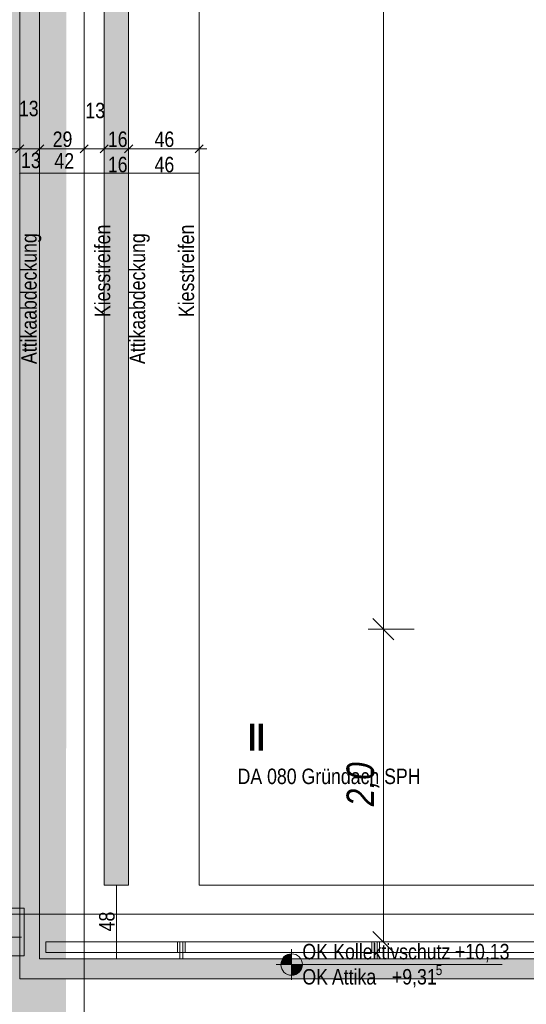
# Model space of a CAD drawing. Extents: x -720 to 300, y 62 to 1112.
# Tile 3 of 60: x -617 to -551, y 208 to 337. Entities that reach past the tile are written whole.
import ezdxf
from ezdxf.lldxf.tags import DXFTag

# ---------------------------------------------------------------- set-up
doc = ezdxf.new("R2010")
doc.units = 0
doc.layers.get('0').update_dxf_attribs({"lineweight": 13})
for name, color, linetype, lineweight, true_color in [('30 -36 Dächer- 3 Dachbeläge', 9, 'Continuous', 15, 0x808080), ('30 -36 Dächer- 3 Dachbeläge Gründach', 9, 'Continuous', 9, 0x808080), ('30 -36 Dächer- 4 Dachbekleidungen', 9, 'Continuous', 9, 0x808080), ('60- 61 allgemeine Ausstattung- 4 Terrassen', 9, 'Continuous', 9, 0x808080), ('70 -72 Beschriftung- 1 Beschriftung allgemein', 7, 'Continuous', 9, 0xff6633), ('70 -76 Bemaßung- 2 Allgemein', 9, 'Continuous', 5, 0x808080), ('E_ST_Fangeinrichtung_Bem', 1, 'Continuous', 13, 0xff0000), ('iwb_Layout BA_Markierung', 7, 'Continuous', 9, 0xbadcdc)]:
    doc.layers.add(name, color=color, linetype=linetype, lineweight=lineweight, true_color=true_color)
doc.layers.add('70 -71 Achsen- 1 Gebäudeachsen', color=7, linetype='STRICHPUNKT2-A06DN9U3MF', lineweight=18)
doc.layers.add('70 -72 Beschriftung- 5 Höhenkoten', color=7, linetype='Continuous', lineweight=15)
doc.styles.get("Standard").update_dxf_attribs({"font": 'ARIALN.TTF'})
tags = doc.linetypes.add('grob-A06DN9U4MF', pattern=[14, 3, -8, 3]).pattern_tags.tags
tags[8:9] = [DXFTag(74, 4), DXFTag(75, 0), DXFTag(340, '0'), DXFTag(46, 0.0), DXFTag(50, 0.0), DXFTag(44, 0.0), DXFTag(45, 0.0)]
tags[6:7] = [DXFTag(74, 4), DXFTag(75, 0), DXFTag(340, '0'), DXFTag(46, 0.0), DXFTag(50, 0.0), DXFTag(44, 0.0), DXFTag(45, 0.0)]
tags[4:5] = [DXFTag(74, 4), DXFTag(75, 0), DXFTag(340, '0'), DXFTag(46, 0.0), DXFTag(50, 0.0), DXFTag(44, 0.0), DXFTag(45, 0.0)]
tags = doc.linetypes.add('STRICHPUNKT2-A06DN9U3MF', pattern=[12.7, 6.35, -3.175, 0, -3.175]).pattern_tags.tags
tags[10:11] = [DXFTag(74, 4), DXFTag(75, 0), DXFTag(340, '0'), DXFTag(46, 0.0), DXFTag(50, 0.0), DXFTag(44, 0.0), DXFTag(45, 0.0)]
tags[8:9] = [DXFTag(74, 4), DXFTag(75, 0), DXFTag(340, '0'), DXFTag(46, 0.0), DXFTag(50, 0.0), DXFTag(44, 0.0), DXFTag(45, 0.0)]
tags[6:7] = [DXFTag(74, 4), DXFTag(75, 0), DXFTag(340, '0'), DXFTag(46, 0.0), DXFTag(50, 0.0), DXFTag(44, 0.0), DXFTag(45, 0.0)]
tags[4:5] = [DXFTag(74, 4), DXFTag(75, 0), DXFTag(340, '0'), DXFTag(46, 0.0), DXFTag(50, 0.0), DXFTag(44, 0.0), DXFTag(45, 0.0)]

# ---------------------------------------------------------------- blocks, each defined once
blk = doc.blocks.new('Polygon-A06DN9TVMF')
at = {"color": 0, "linetype": 'ByBlock', "lineweight": -2, "ltscale": 0.13}
blk.add_solid([(-611.22, 86.2), (-682.36, 86.01), (-611.05, 1083.81), (-682.36, 1083.81)], dxfattribs=at)
blk = doc.blocks.new('Referenz-A06DN9U5MF')
at = {"layer": '30 -36 Dächer- 3 Dachbeläge', "color": 0, "linetype": 'Continuous', "ltscale": 0.15}
for p, q in [((-603.05, 223.71), (-603.05, 764.11)), ((-617.25, 377.11), (-617.25, 211.51)), ((-614.65, 214.11), (-614.65, 377.11)), ((-606.25, 376.51), (-606.25, 223.71)), ((-606.25, 223.71), (-603.05, 223.71)), ((76.46, 214.11), (-614.65, 214.11)), ((-617.25, 211.51), (76.46, 211.51))]:
    blk.add_line(p, q, dxfattribs=at)
at = {"layer": '30 -36 Dächer- 3 Dachbeläge', "color": 0, "lineweight": 9}
for p, q in [((-593.85, 754.51), (-593.85, 223.71)), ((-614.65, 214.11), (-614.65, 376.51)), ((-593.85, 223.71), (76.46, 223.71)), ((76.46, 214.11), (-614.65, 214.11))]:
    blk.add_line(p, q, dxfattribs=at)
at = {"layer": '30 -36 Dächer- 3 Dachbeläge', "color": 0, "linetype": 'Continuous', "lineweight": 0, "ltscale": 0.13}
for points in [[(-603.05, 764.11), (-603.05, 223.71), (-606.25, 223.71)], [(-603.05, 764.11), (-606.25, 223.71), (-606.25, 376.51)], [(-614.65, 214.11), (-617.25, 211.51), (-614.65, 376.51)], [(-617.25, 211.51), (-614.65, 376.51), (-617.25, 376.51)], [(76.46, 212.65), (-614.65, 214.11), (-617.25, 211.51)], [(76.46, 212.65), (-614.65, 214.11), (76.46, 214.11)], [(76.46, 212.65), (-617.25, 211.51), (76.46, 211.51)]]:
    blk.add_solid(points, dxfattribs=at)
at = {"layer": '30 -36 Dächer- 3 Dachbeläge Gründach', "color": 0, "linetype": 'Continuous', "ltscale": 0.13}
for p, q in [((-593.85, 760.91), (-593.85, 223.71)), ((-593.85, 223.71), (76.46, 223.71))]:
    blk.add_line(p, q, dxfattribs=at)
at = {"layer": '30 -36 Dächer- 4 Dachbekleidungen', "color": 0, "linetype": 'Continuous', "ltscale": 0.13}
for p, q in [((76.46, 216.31), (-613.85, 216.31)), ((-613.85, 216.31), (-613.85, 214.91)), ((-596.68, 214.91), (-596.68, 216.31)), ((-596.68, 216.31), (-596.38, 216.31)), ((-596.38, 214.91), (-596.38, 216.31)), ((-596.38, 216.31), (-595.98, 216.31)), ((-595.98, 216.31), (-595.98, 214.91)), ((-595.68, 216.31), (-595.98, 216.31)), ((-595.68, 214.91), (-595.68, 216.31)), ((-571.35, 214.91), (-571.35, 216.31)), ((-571.35, 216.31), (-571.05, 216.31)), ((-571.05, 214.91), (-571.05, 216.31)), ((-571.05, 216.31), (-570.65, 216.31)), ((-570.65, 216.31), (-570.65, 214.91)), ((-570.35, 216.31), (-570.65, 216.31)), ((-570.35, 214.91), (-570.35, 216.31)), ((-613.85, 214.91), (76.46, 214.91)), ((-595.98, 214.91), (-596.38, 214.91)), ((-596.38, 214.91), (-596.38, 214.11)), ((-595.98, 214.11), (-595.98, 214.91)), ((-570.65, 214.91), (-571.05, 214.91)), ((-571.05, 214.91), (-571.05, 214.11)), ((-570.65, 214.11), (-570.65, 214.91)), ((-596.38, 214.11), (-595.98, 214.11)), ((-571.05, 214.11), (-570.65, 214.11))]:
    blk.add_line(p, q, dxfattribs=at)
at = {"layer": '60- 61 allgemeine Ausstattung- 4 Terrassen', "color": 0}
for p, q in [((-616.65, 220.71), (-620.79, 220.71)), ((-616.65, 214.51), (-616.65, 220.71)), ((-682.49, 214.51), (-616.65, 214.51))]:
    blk.add_line(p, q, dxfattribs=at)
at = {"layer": '60- 61 allgemeine Ausstattung- 4 Terrassen', "color": 0, "linetype": 'grob-A06DN9U4MF', "ltscale": 0.13}
blk.add_line((-674.25, 216.91), (-617.02, 216.91), dxfattribs=at)
at = {"layer": '70 -71 Achsen- 1 Gebäudeachsen', "color": 0, "linetype": 'STRICHPUNKT2-A06DN9U3MF', "ltscale": 0.18}
for p, q in [((-608.85, 1084.85), (-608.85, 85.41)), ((-682.49, 219.91), (76.46, 219.91))]:
    blk.add_line(p, q, dxfattribs=at)
at = {"layer": '70 -72 Beschriftung- 5 Höhenkoten', "color": 0, "linetype": 'Continuous', "ltscale": 0.15}
for p, q in [((-581.81, 211.36), (-581.81, 215.36)), ((-581.81, 213.36), (-581.81, 214.76)), ((-581.81, 214.76), (-581.81, 213.36)), ((-583.81, 213.36), (-554.38, 213.36)), ((-583.21, 213.36), (-581.81, 213.36)), ((-581.81, 213.36), (-583.21, 213.36)), ((-580.41, 213.36), (-581.81, 213.36)), ((-581.81, 213.36), (-581.81, 211.96)), ((-581.81, 213.36), (-580.41, 213.36)), ((-581.81, 211.96), (-581.81, 213.36))]:
    blk.add_line(p, q, dxfattribs=at)
for major_axis in [(0, 1.4), (1.4, 0), (-1.4, 0), (0, -1.4)]:
    blk.add_ellipse((-581.81, 213.36), major_axis=major_axis, ratio=1, start_param=0, end_param=1.570796, dxfattribs=at)
at = {"layer": '70 -72 Beschriftung- 5 Höhenkoten', "color": 0, "lineweight": 0}
for points in [[(-582.63, 213.36), (-582.8, 214.35), (-582.63, 214.49)], [(-582.44, 213.36), (-582.63, 214.49), (-582.44, 214.61)], [(-582.63, 213.36), (-582.63, 214.49), (-582.44, 213.36)], [(-582.24, 213.36), (-582.44, 214.61), (-582.24, 214.69)], [(-582.44, 213.36), (-582.44, 214.61), (-582.24, 213.36)], [(-582.03, 213.36), (-582.24, 214.69), (-582.03, 214.74)], [(-582.24, 213.36), (-582.24, 214.69), (-582.03, 213.36)], [(-581.81, 213.36), (-582.03, 214.74), (-581.81, 214.76)], [(-582.03, 213.36), (-582.03, 214.74), (-581.81, 213.36)], [(-583.19, 213.36), (-583.21, 213.36), (-583.19, 213.58)], [(-583.14, 213.36), (-583.19, 213.58), (-583.14, 213.79)], [(-583.19, 213.36), (-583.19, 213.58), (-583.14, 213.36)], [(-583.05, 213.36), (-583.14, 213.79), (-583.05, 213.99)], [(-583.14, 213.36), (-583.14, 213.79), (-583.05, 213.36)], [(-582.94, 213.36), (-583.05, 213.99), (-582.94, 214.18)], [(-583.05, 213.36), (-583.05, 213.99), (-582.94, 213.36)], [(-582.8, 213.36), (-582.94, 214.18), (-582.8, 214.35)], [(-582.94, 213.36), (-582.94, 214.18), (-582.8, 213.36)], [(-582.8, 213.36), (-582.8, 214.35), (-582.63, 213.36)], [(-581.81, 211.96), (-581.81, 213.36), (-581.59, 211.97)], [(-581.59, 211.97), (-581.81, 213.36), (-581.59, 213.36)], [(-581.59, 211.97), (-581.59, 213.36), (-581.37, 212.03)], [(-581.37, 212.03), (-581.59, 213.36), (-581.37, 213.36)], [(-581.37, 212.03), (-581.37, 213.36), (-581.17, 212.11)], [(-581.17, 212.11), (-581.37, 213.36), (-581.17, 213.36)], [(-581.17, 212.11), (-581.17, 213.36), (-580.98, 212.23)], [(-580.98, 212.23), (-581.17, 213.36), (-580.98, 213.36)], [(-580.98, 212.23), (-580.98, 213.36), (-580.82, 212.37)], [(-580.82, 212.37), (-580.98, 213.36), (-580.82, 213.36)], [(-580.82, 212.37), (-580.82, 213.36), (-580.67, 212.53)], [(-580.67, 212.53), (-580.82, 213.36), (-580.67, 213.36)], [(-580.67, 212.53), (-580.67, 213.36), (-580.56, 212.72)], [(-580.56, 212.72), (-580.67, 213.36), (-580.56, 213.36)], [(-580.56, 212.72), (-580.56, 213.36), (-580.48, 212.93)], [(-580.48, 212.93), (-580.56, 213.36), (-580.48, 213.36)], [(-580.48, 212.93), (-580.48, 213.36), (-580.42, 213.14)], [(-580.42, 213.14), (-580.48, 213.36), (-580.42, 213.36)], [(-580.42, 213.14), (-580.42, 213.36), (-580.41, 213.36)]]:
    blk.add_solid(points, dxfattribs=at)
at = {"layer": '70 -76 Bemaßung- 2 Allgemein', "color": 0, "linetype": 'Continuous', "ltscale": 0.13}
for p, q in [((-618.25, 319.75), (-616.19, 319.75)), ((-617.25, 317.72), (-617.25, 320.75)), ((-615.71, 319.75), (-616.19, 319.75)), ((-613.65, 319.75), (-615.71, 319.75)), ((-615.65, 319.75), (-613.59, 319.75)), ((-614.65, 317.96), (-614.65, 320.75)), ((-614.65, 317.96), (-614.65, 320.75)), ((-609.91, 319.75), (-613.59, 319.75)), ((-607.85, 319.75), (-609.91, 319.75)), ((-609.85, 319.75), (-607.79, 319.75)), ((-608.85, 317.32), (-608.85, 320.75)), ((-608.85, 317.32), (-608.85, 320.75)), ((-607.31, 319.75), (-607.79, 319.75)), ((-605.25, 319.75), (-607.31, 319.75)), ((-607.25, 319.75), (-605.19, 319.75)), ((-606.25, 318.04), (-606.25, 320.75)), ((-606.25, 318.04), (-606.25, 320.75)), ((-604.11, 319.75), (-605.19, 319.75)), ((-602.05, 319.75), (-604.11, 319.75)), ((-604.05, 319.75), (-601.99, 319.75)), ((-603.05, 317.25), (-603.05, 320.75)), ((-603.05, 317.25), (-603.05, 320.75)), ((-594.91, 319.75), (-601.99, 319.75)), ((-592.85, 319.75), (-594.91, 319.75)), ((-593.85, 317.25), (-593.85, 320.75)), ((-617.26, 316.54), (-617.24, 316.56)), ((-617.26, 316.55), (-617.23, 316.55)), ((-617.25, 316.59), (-617.25, 316.53)), ((-614.67, 316.55), (-617.23, 316.55)), ((-614.64, 316.55), (-614.67, 316.55)), ((-614.64, 316.56), (-614.66, 316.54)), ((-614.66, 316.54), (-614.64, 316.56)), ((-614.66, 316.55), (-614.63, 316.55)), ((-614.65, 316.59), (-614.65, 316.53)), ((-614.65, 316.59), (-614.65, 316.53)), ((-606.27, 316.55), (-614.63, 316.55)), ((-606.24, 316.55), (-606.27, 316.55)), ((-606.24, 316.56), (-606.26, 316.54)), ((-606.26, 316.54), (-606.24, 316.56)), ((-606.26, 316.55), (-606.23, 316.55)), ((-606.25, 316.59), (-606.25, 316.53)), ((-606.25, 316.59), (-606.25, 316.53)), ((-603.07, 316.55), (-606.23, 316.55)), ((-603.04, 316.55), (-603.07, 316.55)), ((-603.04, 316.56), (-603.06, 316.54)), ((-603.06, 316.54), (-603.04, 316.56)), ((-603.06, 316.55), (-603.03, 316.55)), ((-603.05, 316.59), (-603.05, 316.53)), ((-603.05, 316.59), (-603.05, 316.53)), ((-593.87, 316.55), (-603.03, 316.55)), ((-593.84, 316.55), (-593.87, 316.55)), ((-593.84, 316.56), (-593.86, 316.54)), ((-593.85, 316.59), (-593.85, 316.53)), ((-604.7, 223.71), (-604.63, 223.71)), ((-604.65, 223.73), (-604.65, 223.69)), ((-604.65, 214.13), (-604.65, 223.69)), ((-604.7, 214.11), (-604.63, 214.11)), ((-604.65, 214.09), (-604.65, 214.13))]:
    blk.add_line(p, q, dxfattribs=at)
at = {"layer": '70 -76 Bemaßung- 2 Allgemein', "color": 0, "linetype": 'Continuous', "lineweight": 20, "ltscale": 0.2}
for p, q in [((-617.78, 319.22), (-616.72, 320.28)), ((-614.12, 320.28), (-615.18, 319.22)), ((-615.18, 319.22), (-614.12, 320.28)), ((-608.32, 320.28), (-609.38, 319.22)), ((-609.38, 319.22), (-608.32, 320.28)), ((-605.72, 320.28), (-606.78, 319.22)), ((-606.78, 319.22), (-605.72, 320.28)), ((-602.52, 320.28), (-603.58, 319.22)), ((-603.58, 319.22), (-602.52, 320.28)), ((-593.32, 320.28), (-594.38, 319.22)), ((-604.66, 223.72), (-604.64, 223.7)), ((-604.64, 214.1), (-604.66, 214.12))]:
    blk.add_line(p, q, dxfattribs=at)
at = {"layer": '70 -72 Beschriftung- 1 Beschriftung allgemein', "color": 0, "linetype": 'Continuous', "ltscale": 0.13, "attachment_point": 1}
for s, insert, char_height, rotation in [('{\\fArial Narrow;Attikaabdeckung}', (-617.05, 291.67), 2.0138, 90), ('{\\fArial Narrow;Attikaabdeckung}', (-602.91, 291.67), 2.0138, 90), ('{\\fArial Narrow;Kiesstreifen}', (-607.47, 297.8), 2.0138, 90), ('{\\fArial Narrow;Kiesstreifen}', (-596.54, 297.8), 2.0138, 90), ('{\\fArial Narrow|b1|i0;II}', (-587.5, 244.76), 3.5241, 360)]:
    blk.add_mtext(s, dxfattribs=dict(at, insert=insert, char_height=char_height, rotation=rotation))
at = {"layer": '70 -72 Beschriftung- 5 Höhenkoten', "color": 0, "linetype": 'Continuous', "ltscale": 0.15, "attachment_point": 1}
for s, insert, char_height in [('{\\fArial Narrow;DA 080 Gründach SPH}', (-588.85, 238.91), 2.0138), ('{\\fArial Narrow;OK}', (-580.41, 216.05), 2.0138), ('{\\fArial Narrow;Kollektivschutz}', (-576.38, 216.05), 2.0138), ('{\\fArial Narrow;+10,13}', (-560.53, 216.05), 2.0138), ('{\\fArial Narrow;5}', (-563.02, 213.33), 1.3426), ('{\\fArial Narrow;OK}', (-580.41, 212.77), 2.0138), ('{\\fArial Narrow;Attika}', (-576.55, 212.77), 2.0138), ('{\\fArial Narrow;+9,31}', (-568.73, 212.77), 2.0138)]:
    blk.add_mtext(s, dxfattribs=dict(at, insert=insert, char_height=char_height))
at = {"layer": '70 -76 Bemaßung- 2 Allgemein', "color": 0, "linetype": 'Continuous', "ltscale": 0.13, "char_height": 2.0138, "attachment_point": 1}
for s, insert in [('{\\fArial Narrow;13}', (-617.35, 326.01)), ('{\\fArial Narrow;13}', (-608.69, 325.75)), ('{\\fArial Narrow;29}', (-612.95, 322)), ('{\\fArial Narrow;16}', (-605.76, 322)), ('{\\fArial Narrow;46}', (-599.67, 322)), ('{\\fArial Narrow;13}', (-617.08, 319.24)), ('{\\fArial Narrow;42}', (-612.73, 319.18)), ('{\\fArial Narrow;16}', (-605.76, 318.7)), ('{\\fArial Narrow;46}', (-599.67, 318.7))]:
    blk.add_mtext(s, dxfattribs=dict(at, insert=insert))
at = {"layer": '70 -76 Bemaßung- 2 Allgemein', "color": 0, "linetype": 'Continuous', "ltscale": 0.13, "insert": (-606.9, 217.69), "char_height": 2.0138, "attachment_point": 1, "rotation": 90}
blk.add_mtext('{\\fArial Narrow;48}', dxfattribs=at)
blk = doc.blocks.new('Maß-A06DNAZHMF')
at = {"color": 0, "linetype": 'ByBlock', "lineweight": -2, "ltscale": 0.13}
for p, q in [((-569.85, 764.11), (-569.85, 216.31)), ((-568.47, 255.72), (-571.23, 258.48)), ((-571.85, 257.1), (-565.85, 257.1)), ((-568.47, 214.93), (-571.23, 217.69)), ((-567.85, 216.31), (-573.85, 216.31))]:
    blk.add_line(p, q, dxfattribs=at)
at = {"color": 0, "linetype": 'ByBlock', "lineweight": -2, "ltscale": 0.13, "insert": (-574.65, 234), "char_height": 3.6, "attachment_point": 1, "rotation": 90}
blk.add_mtext('{\\fArial Narrow|b0|i1;2,0}', dxfattribs=at)

msp = doc.modelspace()

# ---------------------------------------------------------------- block references
at = {"color": 8, "lineweight": 13, "ltscale": 0.13, "true_color": 0x808080}
msp.add_blockref('Referenz-A06DN9U5MF', (0, 0), dxfattribs=at)
at = {"layer": 'E_ST_Fangeinrichtung_Bem', "color": 231, "ltscale": 0.13, "true_color": 0xff80c0}
msp.add_blockref('Maß-A06DNAZHMF', (0, 0), dxfattribs=at)
at = {"layer": 'iwb_Layout BA_Markierung', "ltscale": 0.13}
msp.add_blockref('Polygon-A06DN9TVMF', (0, 0), dxfattribs=at)

doc.saveas('drawing.dxf')
